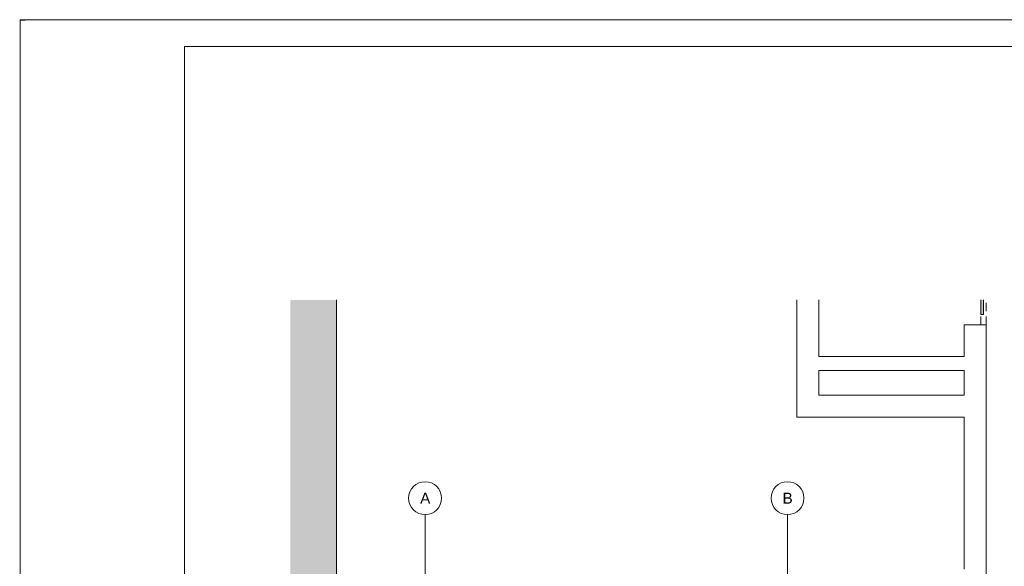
# Paper-space layout 'A-21 ROZBIÓRKI - PIĘTRO 3' of a CAD drawing. Header units: millimetres. Extents: x 0 to 540, y 0 to 297.
# Tile 2 of 7: x 0 to 179, y 197 to 297. Entities that reach past the tile are written whole.
import ezdxf
from ezdxf.xclip import XClip

# ---------------------------------------------------------------- set-up
doc = ezdxf.new("R2010")
doc.units = ezdxf.units.MM
doc.header["$MEASUREMENT"] = 0
doc.header["$XCLIPFRAME"] = 0
for name, pattern in [('DASHDOTX2', [1000, 500, -250, 0, -250]), ('Przer. długie kreski', [2.5, 1.5, -1]), ('PRZERYWANA_DU_A', [550, 350, -200])]:
    doc.linetypes.add(name, pattern=pattern)
for name, color, linetype, lineweight in [('0_Nr_pióra__2', 8, 'Continuous', 13), ('A_winda_Nr_pióra__1', 7, 'Continuous', 20), ('A_ściany_Nr_pióra__1', 7, 'Continuous', 20), ('Drzwi Archicad_Nr_pióra__1', 7, 'Continuous', 20)]:
    doc.layers.add(name, color=color, linetype=linetype, lineweight=lineweight)
for name, color, linetype, lineweight, true_color in [('A_Arkusz_Nr_pióra__255', 7, 'Continuous', 15, 0x242424), ('A_osie_Nr_pióra__16', 7, 'Continuous', 5, 0x0f0f0f), ('A_osie_Nr_pióra__76', 7, 'Continuous', 5, 0x2d2d2d)]:
    doc.layers.add(name, color=color, linetype=linetype, lineweight=lineweight, true_color=true_color)
doc.layers.add('A_podrys', color=7, linetype='Continuous')
doc.layers.add('A_winda', color=7, linetype='Continuous')
doc.styles.add('STYL_AUTOMATYCZNY_1', font='arial.ttf')

# ---------------------------------------------------------------- blocks, each defined once
blk = doc.blocks.new('Rysunek_1_1', base_point=(-1569.55, -341.89))
at = {"linetype": 'Continuous', "lineweight": 0, "true_color": 0x484848}
blk.add_hatch(color=251, dxfattribs=at).paths.add_polyline_path([(49.19, 37.19), (57.57, 37.19), (57.57, 246), (49.19, 246)])
at = {"layer": 'A_winda', "linetype": 'Continuous', "lineweight": 0, "true_color": 0xfdfdfd}
blk.add_hatch(color=7, dxfattribs=at).paths.add_polyline_path([(175.43, 246), (174.93, 246), (174.93, 243.31), (175.43, 243.31)])
at = {"layer": '0_Nr_pióra__2', "color": 8, "linetype": 'PRZERYWANA_DU_A', "lineweight": 13, "flags": 128}
blk.add_lwpolyline([(57.57, 246), (57.57, 37.19)], dxfattribs=at)
at = {"layer": 'A_osie_Nr_pióra__16', "color": 250, "linetype": 'DASHDOTX2', "lineweight": 5, "true_color": 0x0f0f0f}
for p, q in [((73.74, 169.01), (73.74, 206.9)), ((139.74, 169.01), (139.74, 206.9))]:
    blk.add_line(p, q, dxfattribs=at)
at = {"layer": 'A_osie_Nr_pióra__76', "color": 250, "linetype": 'Continuous', "lineweight": 5, "true_color": 0x2d2d2d}
for centre in [(73.74, 209.9), (139.74, 209.9)]:
    blk.add_circle(centre, 3, dxfattribs=at)
at = {"layer": 'A_winda_Nr_pióra__1', "color": 7, "linetype": 'Przer. długie kreski', "lineweight": 20}
for p, q in [((174.93, 241.47), (174.93, 246)), ((175.93, 241.47), (175.93, 246))]:
    blk.add_line(p, q, dxfattribs=at)
at = {"layer": 'A_winda_Nr_pióra__1', "color": 7, "linetype": 'Continuous', "lineweight": 20, "flags": 128}
blk.add_lwpolyline([(175.43, 246), (175.43, 243.31), (174.93, 243.31), (174.93, 246)], dxfattribs=at)
at = {"layer": 'A_ściany_Nr_pióra__1', "color": 7, "linetype": 'Continuous', "lineweight": 20}
blk.add_line((171.93, 241.47), (175.93, 241.47), dxfattribs=at)
at = {"layer": 'A_ściany_Nr_pióra__1', "color": 7, "linetype": 'Continuous', "lineweight": 20, "flags": 128}
for points in [[(141.43, 246), (141.43, 224.67)], [(145.43, 235.67), (145.43, 246)], [(171.93, 241.47), (171.93, 235.67)], [(175.93, 191.88), (175.93, 241.47)], [(171.93, 235.67), (145.43, 235.67)], [(145.43, 228.67), (145.43, 233.17)], [(145.43, 233.17), (171.93, 233.17)], [(171.93, 233.17), (171.93, 228.67)], [(171.93, 228.67), (145.43, 228.67)], [(141.43, 224.67), (171.93, 224.67)], [(171.93, 224.67), (171.93, 197)]]:
    blk.add_lwpolyline(points, dxfattribs=at)
at = {"layer": 'Drzwi Archicad_Nr_pióra__1', "color": 7, "linetype": 'Continuous', "lineweight": 20}
blk.add_line((171.93, 241.47), (175.93, 241.47), dxfattribs=at)
at = {"layer": 'A_osie_Nr_pióra__76', "color": 250, "linetype": 'Continuous', "lineweight": 5, "true_color": 0x2d2d2d, "char_height": 2, "attachment_point": 1, "style": 'STYL_AUTOMATYCZNY_1'}
for s, insert in [('\\A1;{\\pql;\\pt0;\\fArial|b0|i0|c238|p0;\\W1.000000;A}', (72.83, 210.9)), ('\\A1;{\\pql;\\pt0;\\fArial|b0|i0|c238|p0;\\W1.000000;B}', (138.83, 210.9))]:
    blk.add_mtext(s, dxfattribs=dict(at, insert=insert))

psp = doc.layouts.new('A-21 ROZBIÓRKI - PIĘTRO 3')

# ---------------------------------------------------------------- linework, layer by layer
at = {"layer": 'A_Arkusz_Nr_pióra__255', "color": 250, "linetype": 'Continuous', "lineweight": 15, "true_color": 0x242424}
for p, q in [((-0.1, 296.9), (0.9, 296.9)), ((535.1, 292.1), (29.9, 292.1)), ((29.9, 292.1), (29.9, 4.9))]:
    psp.add_line(p, q, dxfattribs=at)
at = {"layer": 'A_Arkusz_Nr_pióra__255', "color": 250, "linetype": 'Continuous', "lineweight": 15, "true_color": 0x242424, "flags": 128}
psp.add_lwpolyline([(0, 297), (540, 297), (540, 0), (0, 0)], close=True, dxfattribs=at)

# ---------------------------------------------------------------- block references
at = {"layer": 'A_podrys', "color": 37, "linetype": 'Continuous', "lineweight": 5, "true_color": 0x656532}
ref = psp.add_blockref('Rysunek_1_1', (-1569.55, -341.89), dxfattribs=at)
XClip(ref).set_block_clipping_path([(49.1884999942, 37.1890488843), (299.6384712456, 245.9990488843)])

doc.saveas('drawing.dxf')
